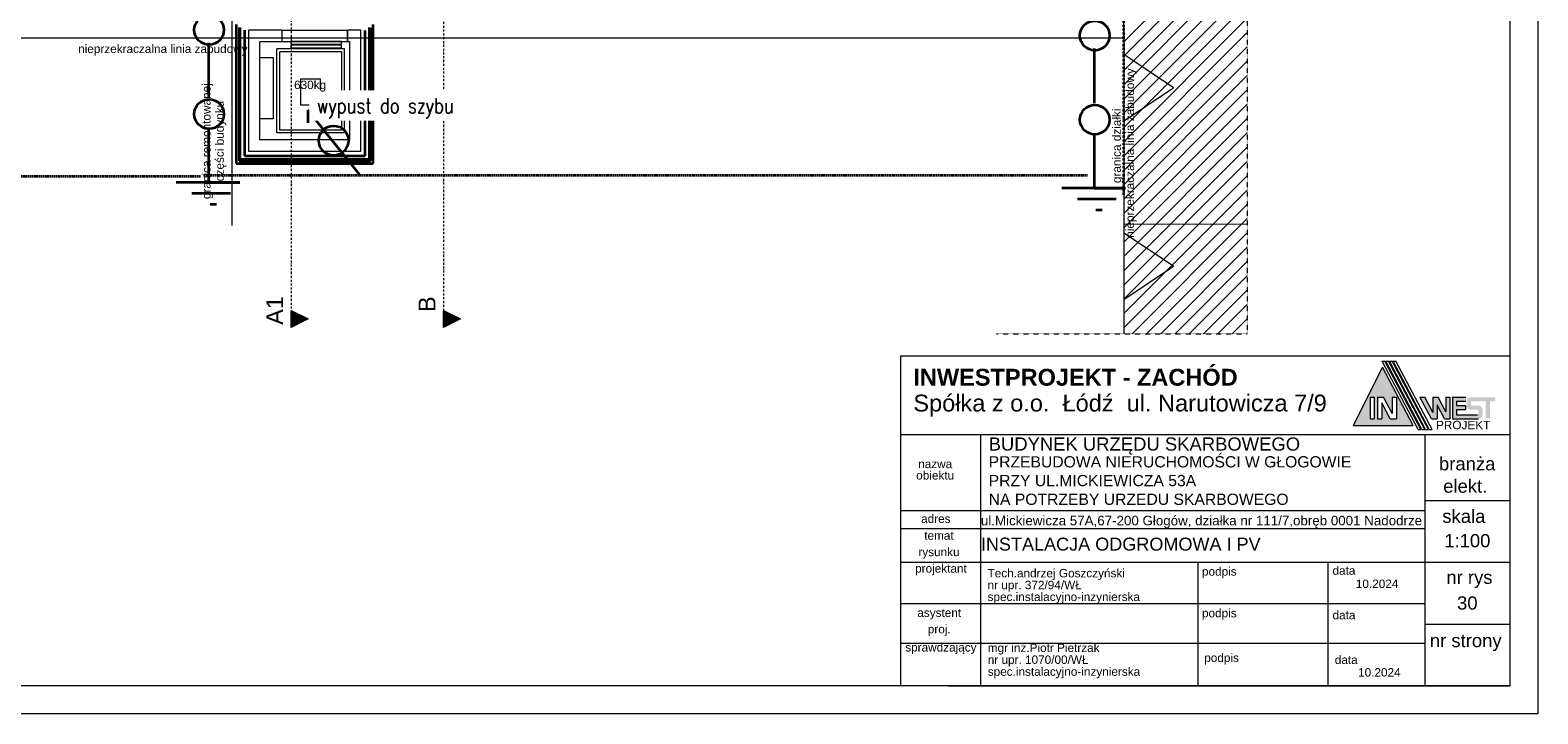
# Model space of a CAD drawing. Header units: centimetres. Extents: x 42630 to 130002, y 15 to 29179.
# Tile 143 of 175: x 82761 to 85445, y 2843 to 4059. Entities that reach past the tile are written whole.
import ezdxf

# ---------------------------------------------------------------- set-up
doc = ezdxf.new("R2010")
doc.units = ezdxf.units.CM
doc.header["$LTSCALE"] = 0.01
for name, pattern in [('Hidden Line1', [190, 140, -50]), ('HIDDEN_LINE_COPY', [150, 100, -50]), ('Krawędzie ukryte', [391.222223, 282.222223, -109]), ('Kropki i Kreski', [670.277762, 352.777767, -176.388884, 0, -141.111112]), ('PRZERYWANA', [0.282222, 0.141111, -0.141111])]:
    doc.linetypes.add(name, pattern=pattern)
for name, color, linetype, lineweight in [('0 RAMKI I TABELKI_Nr_Pióra__1', 253, 'Continuous', 13), ('2D - Ogólne_Nr_Pióra__1', 7, 'Continuous', 13), ('2D - Ogólne_Nr_Pióra__21', 7, 'Continuous', 35), ('_tabelka_Nr_Pióra__1', 253, 'Continuous', 13), ('D_TABELKA 1-100_Pen_No__1_Nr_Pióra__1', 253, 'Continuous', 13), ('E0odgrom', 6, 'Continuous', 35), ('EGBB_L_1_Nr_Pióra__1', 7, 'Continuous', 13), ('IS went opis', 7, 'Continuous', 20), ('Opisy - Tekst_Nr_Pióra__1', 7, 'Continuous', 13), ('Tabela_Nr_Pióra__1', 253, 'Continuous', 13), ('Znaczniki - Przekroje_Nr_Pióra__1', 7, 'Continuous', 13)]:
    doc.layers.add(name, color=color, linetype=linetype, lineweight=lineweight)
for name, color, linetype, lineweight, true_color in [('2D - Ogólne_Nr_Pióra__102', 7, 'Continuous', 13, 0xcccccc), ('2D - Ogólne_Nr_Pióra__2', 7, 'Continuous', 15, 0x7f7f7f), ('2D - Ogólne_Nr_Pióra__68', 7, 'Continuous', 35, 0xfd4435), ('EGBB_L_1_Nr_Pióra__2', 7, 'Continuous', 15, 0x7f7f7f), ('Opisy - Tekst_Nr_Pióra__2', 7, 'Continuous', 15, 0x7f7f7f), ('OTD_L_12_Nr_Pióra__2', 7, 'Continuous', 15, 0x7f7f7f)]:
    doc.layers.add(name, color=color, linetype=linetype, lineweight=lineweight, true_color=true_color)
doc.styles.add('GENERATED_STYLE_1', font='arial.ttf')
doc.styles.add('GENERATED_STYLE_2', font='arial.ttf')
doc.styles.add('GENERATED_STYLE_4', font='arial.ttf')
doc.styles.add('p', font='simplex.shx', dxfattribs={"width": 0.8, "height": 100})

msp = doc.modelspace()

# ---------------------------------------------------------------- hatches: boundary and pattern name
at = {"layer": '_tabelka_Nr_Pióra__1', "linetype": 'Continuous'}
h = msp.add_hatch(color=0, dxfattribs=at)
h.paths.add_polyline_path([(85168.556, 3460.121), (85117.324, 3356.086), (85223.379, 3356.086)], flags=0)
h.paths.add_polyline_path([(85154.25, 3368.026), (85146.793, 3368.026), (85146.793, 3406.451), (85154.25, 3406.451)], flags=0)
h.paths.add_polyline_path([(85160.065, 3406.451), (85170.733, 3406.451), (85185.996, 3377.417), (85185.996, 3406.451), (85193.453, 3406.451), (85193.453, 3368.026), (85182.521, 3368.026), (85167.522, 3396.558), (85167.522, 3368.026), (85160.065, 3368.026)], flags=0)
for points in [[(85265.967, 3368.026), (85265.967, 3393.013), (85279.135, 3368.026), (85288.843, 3368.026), (85288.843, 3406.451), (85281.386, 3406.451), (85281.386, 3380.446), (85267.682, 3406.451), (85258.51, 3406.451), (85258.51, 3379.534), (85244.326, 3406.451), (85235.529, 3406.451), (85255.779, 3368.026)], [(85339.707, 3368.026, 0.41421356), (85346.901, 3375.219), (85346.901, 3384.361, 0.41421356), (85339.707, 3391.554), (85327.608, 3391.554, -0.41421356), (85326.123, 3393.039), (85326.123, 3397.773, -0.41421356), (85327.608, 3399.258), (85352.487, 3399.258), (85352.487, 3368.026), (85359.943, 3368.026), (85359.943, 3399.258), (85369.927, 3399.258), (85369.927, 3406.451), (85325.86, 3406.451, 0.41421356), (85318.666, 3399.258), (85318.666, 3391.554, 0.41421356), (85325.86, 3384.361), (85337.959, 3384.361, -0.41421356), (85339.444, 3382.876), (85339.444, 3376.847, -0.41421356), (85337.959, 3375.362), (85300.618, 3375.362), (85300.618, 3384.361), (85316.368, 3384.361), (85316.368, 3391.554), (85300.618, 3391.554), (85300.618, 3399.258), (85317.408, 3399.258), (85317.408, 3406.451), (85293.162, 3406.451), (85293.162, 3368.026)]]:
    msp.add_hatch(color=0, dxfattribs=at).paths.add_polyline_path(points, flags=0)
at = {"layer": 'Znaczniki - Przekroje_Nr_Pióra__1', "linetype": 'Continuous'}
for points in [[(83226.085, 3530.749), (83226.085, 3560.749), (83256.085, 3545.749)], [(83497.387, 3530.749), (83497.387, 3560.749), (83527.387, 3545.749)]]:
    msp.add_hatch(color=252, dxfattribs=at).paths.add_polyline_path(points, flags=0)

# ---------------------------------------------------------------- linework, layer by layer
at = {"layer": '0 RAMKI I TABELKI_Nr_Pióra__1', "linetype": 'Continuous'}
for p, q in [((85445.382, 5813.233), (85445.382, 2843.233)), ((85395.382, 5763.233), (85395.382, 2893.233)), ((84630.207, 2893.233), (78402.818, 2893.233)), ((85395.382, 2893.233), (79167.992, 2893.233)), ((84680.207, 2843.233), (78201.274, 2843.233)), ((85445.382, 2843.233), (78966.448, 2843.233))]:
    msp.add_line(p, q, dxfattribs=at)
at = {"layer": '2D - Ogólne_Nr_Pióra__1', "color": 252, "linetype": 'Continuous'}
for p, q in [((84708.085, 4045.78), (84708.085, 5080.28)), ((79041.085, 4045.78), (84708.085, 4045.78)), ((84708.085, 4016.024), (84708.085, 3898.168)), ((84796.989, 3957.096), (84708.085, 4016.024)), ((84708.085, 3898.168), (84796.989, 3957.096)), ((84708.085, 3698.342), (84708.085, 3580.485)), ((84796.989, 3639.414), (84708.085, 3698.342)), ((84708.085, 3580.485), (84796.989, 3639.414))]:
    msp.add_line(p, q, dxfattribs=at)
at = {"layer": '2D - Ogólne_Nr_Pióra__1', "color": 252, "linetype": 'HIDDEN_LINE_COPY'}
for p, q in [((83210.085, 4059.28), (83150.085, 4059.28)), ((83150.085, 4059.28), (83150.085, 3844.28)), ((83210.085, 4039.28), (83210.085, 4059.28)), ((83210.085, 4039.28), (83210.085, 4059.28)), ((83210.085, 4059.28), (83326.085, 4059.28)), ((83350.085, 4059.28), (83326.085, 4059.28)), ((83326.085, 4059.28), (83326.085, 4039.28)), ((83326.085, 4039.28), (83326.085, 4059.28)), ((83350.085, 3844.28), (83350.085, 4059.28)), ((83170.085, 3864.28), (83170.085, 4039.28)), ((83170.085, 4039.28), (83210.085, 4039.28)), ((83170.085, 3864.28), (83170.085, 4039.28)), ((83170.085, 4039.28), (83330.085, 4039.28)), ((83200.585, 3876.78), (83200.585, 4026.78)), ((83200.585, 4026.78), (83320.585, 4026.78)), ((83315.585, 4039.28), (83225.585, 4039.28)), ((83225.585, 4039.28), (83225.585, 4034.28)), ((83225.585, 4034.28), (83315.585, 4034.28)), ((83315.585, 4032.945), (83225.585, 4032.945)), ((83225.585, 4032.945), (83225.585, 4027.945)), ((83225.585, 4027.945), (83315.585, 4027.945)), ((83315.585, 4034.28), (83315.585, 4039.28)), ((83315.585, 4027.945), (83315.585, 4032.945)), ((83320.585, 4026.78), (83320.585, 3876.78)), ((83326.085, 4039.28), (83330.085, 4039.28)), ((83330.085, 4039.28), (83330.085, 3864.28)), ((83330.085, 4039.28), (83330.085, 3864.28)), ((83170.085, 3901.658), (83170.085, 4010.62)), ((83170.085, 4010.62), (83194.088, 4010.62)), ((83194.088, 4010.62), (83194.088, 3901.658)), ((83205.585, 3881.78), (83205.585, 4021.78)), ((83205.585, 4021.78), (83315.585, 4021.78)), ((83315.585, 4021.78), (83315.585, 3881.78)), ((83194.088, 3901.658), (83170.085, 3901.658)), ((83320.585, 3876.78), (83200.585, 3876.78)), ((83315.585, 3881.78), (83205.585, 3881.78)), ((83150.085, 3844.28), (83350.085, 3844.28)), ((83260.585, 3864.28), (83170.085, 3864.28)), ((83330.085, 3864.28), (83170.085, 3864.28)), ((83330.085, 3864.28), (83260.585, 3864.28))]:
    msp.add_line(p, q, dxfattribs=at)
at = {"layer": '2D - Ogólne_Nr_Pióra__102', "color": 252, "linetype": 'Continuous'}
for p, q in [((84708.061, 4038.813), (84927.937, 4258.688)), ((84708.06, 4013.356), (84927.937, 4233.232)), ((84708.06, 3987.899), (84927.937, 4207.776)), ((84708.059, 3962.442), (84927.937, 4182.32)), ((84708.058, 3936.986), (84927.937, 4156.865)), ((84708.057, 3911.529), (84927.937, 4131.409)), ((84708.055, 3860.615), (84927.937, 4080.497)), ((84708.056, 3886.072), (84927.937, 4105.953)), ((84708.054, 3835.159), (84927.937, 4055.041)), ((84708.053, 3809.702), (84927.937, 4029.585)), ((84708.052, 3784.245), (84927.937, 4004.129)), ((84708.051, 3758.788), (84927.937, 3978.674)), ((84708.05, 3733.331), (84927.937, 3953.218)), ((84708.051, 3707.876), (84927.937, 3927.762)), ((84708.055, 3682.425), (84927.937, 3902.306)), ((84708.06, 3656.974), (84927.937, 3876.85)), ((84708.065, 3631.522), (84927.937, 3851.394)), ((84708.069, 3606.071), (84927.937, 3825.939)), ((84708.074, 3580.62), (84927.937, 3800.483)), ((84708.079, 3555.169), (84927.937, 3775.027)), ((84708.083, 3529.718), (84927.937, 3749.571)), ((84723.101, 3519.28), (84927.937, 3724.115)), ((84748.557, 3519.28), (84927.937, 3698.659)), ((84774.013, 3519.28), (84927.937, 3673.204)), ((84799.469, 3519.28), (84927.937, 3647.748)), ((84824.925, 3519.28), (84927.937, 3622.292)), ((84850.38, 3519.28), (84927.937, 3596.836)), ((84875.836, 3519.28), (84927.937, 3571.38)), ((84901.292, 3519.28), (84927.937, 3545.924)), ((84926.748, 3519.28), (84927.937, 3520.468))]:
    msp.add_line(p, q, dxfattribs=at)
at = {"layer": '2D - Ogólne_Nr_Pióra__2', "color": 252, "linetype": 'Hidden Line1'}
msp.add_line((83121.085, 3711.898), (83121.085, 5299.291), dxfattribs=at)
at = {"layer": '2D - Ogólne_Nr_Pióra__21', "color": 252, "linetype": 'Kropki i Kreski'}
msp.add_line((84708.085, 3766.246), (84708.085, 5488.262), dxfattribs=at)
at = {"layer": '2D - Ogólne_Nr_Pióra__68', "color": 252, "linetype": 'Continuous'}
for p, q in [((83128.085, 4069.28), (83128.085, 3822.28)), ((83372.085, 3822.28), (83372.085, 4069.28)), ((83128.085, 3822.28), (83372.085, 3822.28))]:
    msp.add_line(p, q, dxfattribs=at)
at = {"layer": '2D - Ogólne_Nr_Pióra__68', "color": 252, "linetype": 'HIDDEN_LINE_COPY'}
for p, q in [((83133.085, 4064.28), (83133.085, 3829.28)), ((83135.085, 3829.28), (83135.085, 4064.28)), ((83365.085, 4064.28), (83365.085, 3829.28)), ((83367.085, 3827.28), (83367.085, 4064.28)), ((83133.085, 3829.28), (83133.085, 3827.28)), ((83133.085, 3827.28), (83365.085, 3827.28)), ((83365.085, 3829.28), (83135.085, 3829.28)), ((83365.085, 3827.28), (83367.085, 3827.28))]:
    msp.add_line(p, q, dxfattribs=at)
at = {"layer": '_tabelka_Nr_Pióra__1', "color": 0, "linetype": 'Continuous'}
for p, q in [((84311.39, 2893.233), (84311.39, 3480.111)), ((84311.39, 3480.111), (85395.382, 3480.111)), ((85232.279, 3349.134), (85168.123, 3470.879)), ((85168.123, 3470.879), (85173.192, 3470.879)), ((85237.348, 3349.134), (85173.192, 3470.879)), ((85238.829, 3349.134), (85174.673, 3470.879)), ((85174.673, 3470.879), (85179.742, 3470.879)), ((85243.898, 3349.134), (85179.742, 3470.879)), ((85245.379, 3349.134), (85181.223, 3470.879)), ((85181.223, 3470.879), (85186.292, 3470.879)), ((85250.448, 3349.134), (85186.292, 3470.879)), ((85251.929, 3349.134), (85187.773, 3470.879)), ((85187.773, 3470.879), (85192.842, 3470.879)), ((85256.998, 3349.134), (85192.842, 3470.879)), ((85117.324, 3356.086), (85168.556, 3460.121)), ((85223.379, 3356.086), (85168.556, 3460.121)), ((85146.793, 3406.451), (85146.793, 3368.026)), ((85146.793, 3406.451), (85154.25, 3406.451)), ((85154.25, 3406.451), (85154.25, 3368.026)), ((85160.065, 3406.451), (85160.065, 3368.026)), ((85160.065, 3406.451), (85170.733, 3406.451)), ((85167.522, 3396.558), (85167.522, 3368.026)), ((85182.521, 3368.026), (85167.522, 3396.558)), ((85185.996, 3377.417), (85170.733, 3406.451)), ((85185.996, 3406.451), (85185.996, 3377.417)), ((85185.996, 3406.451), (85193.453, 3406.451)), ((85193.453, 3406.451), (85193.453, 3368.026)), ((85255.779, 3368.026), (85235.529, 3406.451)), ((85235.529, 3406.451), (85244.326, 3406.451)), ((85258.51, 3379.534), (85244.326, 3406.451)), ((85258.51, 3406.451), (85258.51, 3379.534)), ((85258.51, 3406.451), (85267.682, 3406.451)), ((85279.135, 3368.026), (85265.967, 3393.013)), ((85265.967, 3393.013), (85265.967, 3368.026)), ((85281.386, 3380.446), (85267.682, 3406.451)), ((85281.386, 3406.451), (85281.386, 3380.446)), ((85281.386, 3406.451), (85288.843, 3406.451)), ((85288.843, 3406.451), (85288.843, 3368.026)), ((85293.162, 3406.451), (85293.162, 3368.026)), ((85293.162, 3406.451), (85317.408, 3406.451)), ((85300.618, 3399.258), (85300.618, 3391.554)), ((85300.618, 3399.258), (85317.408, 3399.258)), ((85300.618, 3391.554), (85316.368, 3391.554)), ((85300.618, 3384.361), (85300.618, 3375.362)), ((85300.618, 3384.361), (85316.368, 3384.361)), ((85316.368, 3391.554), (85316.368, 3384.361)), ((85117.324, 3356.086), (85223.379, 3356.086)), ((85146.793, 3368.026), (85154.25, 3368.026)), ((85160.065, 3368.026), (85167.522, 3368.026)), ((85182.521, 3368.026), (85193.453, 3368.026)), ((85255.779, 3368.026), (85265.967, 3368.026)), ((85279.135, 3368.026), (85288.843, 3368.026)), ((85293.162, 3368.026), (85339.707, 3368.026)), ((85300.618, 3375.362), (85337.959, 3375.362)), ((84311.39, 3340.425), (85395.382, 3340.425)), ((84453.856, 3112.78), (84453.856, 3340.425)), ((85232.279, 3349.134), (85237.348, 3349.134)), ((85238.829, 3349.134), (85243.898, 3349.134)), ((85244.177, 3340.425), (85244.177, 2893.233)), ((85245.379, 3349.134), (85250.448, 3349.134)), ((85251.929, 3349.134), (85256.998, 3349.134)), ((85244.177, 3222.554), (85395.382, 3222.554)), ((84311.39, 3204.672), (85244.177, 3204.672)), ((84311.39, 3172.743), (85244.177, 3172.743)), ((84311.39, 3112.78), (85244.177, 3112.78)), ((84453.856, 2893.233), (84453.856, 3112.78)), ((84840.497, 2893.233), (84840.497, 3112.78)), ((85072.376, 2893.233), (85072.376, 3112.78)), ((85244.177, 3112.78), (85395.382, 3112.78)), ((84311.39, 3039.598), (85244.177, 3039.598)), ((85244.177, 3002.685), (85395.382, 3002.685)), ((84311.39, 2968.92), (85244.177, 2968.92))]:
    msp.add_line(p, q, dxfattribs=at)
at = {"layer": 'D_TABELKA 1-100_Pen_No__1_Nr_Pióra__1', "color": 0, "linetype": 'Continuous'}
for p in [(85395.382, 3434.638), (84395.382, 2893.233)]:
    msp.add_line(p, (85395.382, 2893.233), dxfattribs=at)
at = {"layer": 'E0odgrom'}
for p, q in [((83143.154, 4059.403), (83143.154, 3836.119)), ((83357.521, 3836.119), (83357.521, 4059.06)), ((83078.502, 4036.776), (83078.502, 3939.773)), ((84655.236, 4026.771), (84655.236, 3929.769)), ((83347.463, 3802.418), (83255.405, 3917.113)), ((83255.405, 3917.113), (83255.405, 3894.475)), ((83078.502, 3885.517), (83078.502, 3788.515)), ((84655.236, 3875.513), (84655.236, 3778.51)), ((83143.154, 3836.119), (83357.521, 3836.119)), ((83134.402, 3788.515), (83020.958, 3788.515)), ((83078.502, 3788.515), (83134.402, 3788.515)), ((83117.961, 3768.785), (83048.908, 3768.785)), ((84711.136, 3778.51), (84597.692, 3778.51)), ((84694.694, 3758.781), (84625.642, 3758.781)), ((84655.236, 3778.51), (84711.136, 3778.51)), ((83093.299, 3749.056), (83081.79, 3749.056)), ((84670.033, 3739.052), (84658.524, 3739.052))]:
    msp.add_line(p, q, dxfattribs=at)
at = {"layer": 'E0odgrom', "linetype": 'Krawędzie ukryte'}
for p, q in [((83064.529, 3799.339), (81642.797, 3799.339)), ((83070.07, 3801.283), (84643.528, 3801.283))]:
    msp.add_line(p, q, dxfattribs=at)
at = {"layer": 'E0odgrom'}
for centre in [(83079.817, 4059.793), (84656.551, 4049.789), (83079.817, 3910.179), (84656.551, 3900.175), (83301.472, 3863.018)]:
    msp.add_circle(centre, 26.306, dxfattribs=at)
at = {"layer": 'EGBB_L_1_Nr_Pióra__1', "color": 252, "linetype": 'PRZERYWANA'}
for p in [(84927.937, 4773.443), (84481.903, 3519.28)]:
    msp.add_line(p, (84927.937, 3519.28), dxfattribs=at)
at = {"layer": 'EGBB_L_1_Nr_Pióra__1', "color": 252, "linetype": 'Continuous'}
msp.add_line((84708.085, 4064.28), (84708.085, 3519.28), dxfattribs=at)
at = {"layer": 'EGBB_L_1_Nr_Pióra__2', "color": 252, "linetype": 'Continuous'}
msp.add_line((84927.937, 3713.933), (84708.05, 3714.428), dxfattribs=at)
at = {"layer": 'Opisy - Tekst_Nr_Pióra__1', "color": 252, "linetype": 'Continuous'}
for p, q in [((83243.442, 3973.13), (83277.728, 3973.13)), ((83243.442, 3925.987), (83243.442, 3973.13)), ((83277.728, 3973.13), (83277.728, 3925.987)), ((83277.728, 3925.987), (83243.442, 3925.987))]:
    msp.add_line(p, q, dxfattribs=at)
at = {"layer": 'OTD_L_12_Nr_Pióra__2', "color": 252, "linetype": 'Continuous'}
msp.add_line((84708.085, 4064.28), (84708.05, 3714.428), dxfattribs=at)
at = {"layer": 'Znaczniki - Przekroje_Nr_Pióra__1', "color": 252, "linetype": 'Kropki i Kreski'}
for p, q in [((83226.085, 5649.426), (83226.085, 3560.749)), ((83497.387, 4210.2), (83497.387, 3560.749))]:
    msp.add_line(p, q, dxfattribs=at)
at = {"layer": 'Znaczniki - Przekroje_Nr_Pióra__1', "color": 252, "linetype": 'Continuous'}
for p, q in [((83226.085, 3530.749), (83226.085, 3560.749)), ((83226.085, 3560.749), (83256.085, 3545.749)), ((83256.085, 3545.749), (83226.085, 3530.749)), ((83497.387, 3530.749), (83497.387, 3560.749)), ((83497.387, 3560.749), (83527.387, 3545.749)), ((83527.387, 3545.749), (83497.387, 3530.749))]:
    msp.add_line(p, q, dxfattribs=at)

# ---------------------------------------------------------------- texts
at = {"layer": '_tabelka_Nr_Pióra__1', "color": 0, "linetype": 'Continuous', "style": 'GENERATED_STYLE_2'}
for s, insert, char_height, attachment_point, line_spacing_factor in [('\\A1;{\\fArial|b1|i0|c238|p38;INWESTPROJEKT - ZACHÓD\\P\\fArial|b0|i0|c238|p38;Spółka z o.o.  Łódź  ul. Narutowicza 7/9}', (84333.635, 3414.516), 30, 4, 0.918192), ('{nazwa\\Pobiektu}', (84372.458, 3277.571), 15, 5, 0.810917), ('{temat\\Prysunku}', (84379.233, 3143.562), 15, 5, 1.166107)]:
    msp.add_mtext(s, dxfattribs=dict(at, insert=insert, char_height=char_height, attachment_point=attachment_point, line_spacing_factor=line_spacing_factor))
at = {"layer": '_tabelka_Nr_Pióra__1', "color": 0, "linetype": 'Continuous'}
for s, insert, char_height, attachment_point, style in [('{PROJEKT}', (85312.423, 3356.842), 15, 5, 'GENERATED_STYLE_1'), ('{BUDYNEK URZĘDU SKARBOWEGO}', (84467.677, 3319.661), 23.5, 4, 'GENERATED_STYLE_1'), ('{PRZEBUDOWA NIERUCHOMOŚCI W GŁOGOWIE \\PPRZY UL.MICKIEWICZA 53A\\PNA POTRZEBY URZEDU SKARBOWEGO\\P}', (84467.677, 3258.086), 20, 4, 'GENERATED_STYLE_2'), ('{branża}', (85319.552, 3287.921), 23.5, 5, 'GENERATED_STYLE_2'), ('{elekt.}', (85316.124, 3248.178), 23.5, 5, 'GENERATED_STYLE_2'), ('{adres}', (84373.697, 3190.243), 15, 5, 'GENERATED_STYLE_2'), ('{ul.Mickiewicza 57A,67-200 Głogów, działka nr 111/7,obręb 0001 Nadodrze }', (84453.856, 3184.452), 17, 4, 'GENERATED_STYLE_2'), ('{skala}', (85313.616, 3194.544), 23.5, 5, 'GENERATED_STYLE_2'), ('INSTALACJA ODGROMOWA I PV', (84453.856, 3156.632), 23, 1, 'GENERATED_STYLE_2'), ('{1:100}', (85319.84, 3151.109), 23.5, 5, 'GENERATED_STYLE_2'), ('{projektant}', (84382.76, 3099.646), 15, 5, 'GENERATED_STYLE_2'), ('{podpis}', (84878.324, 3094.285), 15, 5, 'GENERATED_STYLE_2'), ('{data}', (85100.251, 3098.029), 15, 5, 'GENERATED_STYLE_2'), ('{nr rys}', (85323.596, 3082.512), 23.5, 5, 'GENERATED_STYLE_2'), ('30', (85319.84, 3040.304), 23.5, 5, 'GENERATED_STYLE_2'), ('{podpis}', (84878.324, 3020.239), 15, 5, 'GENERATED_STYLE_2'), ('{data}', (85100.251, 3018.793), 15, 5, 'GENERATED_STYLE_2'), ('{nr strony}', (85317.01, 2970.061), 23.5, 5, 'GENERATED_STYLE_2'), ('{sprawdzający}', (84382.623, 2959.276), 15, 5, 'GENERATED_STYLE_2'), ('{podpis}', (84882.345, 2940.69), 15, 5, 'GENERATED_STYLE_2'), ('{data}', (85104.272, 2939.243), 15, 5, 'GENERATED_STYLE_2')]:
    msp.add_mtext(s, dxfattribs=dict(at, insert=insert, char_height=char_height, attachment_point=attachment_point, style=style))
at = {"layer": '_tabelka_Nr_Pióra__1', "color": 0, "linetype": 'Continuous', "insert": (84379.687, 3006.262), "char_height": 15, "width": 125.88388, "attachment_point": 5, "line_spacing_factor": 1.166107, "style": 'GENERATED_STYLE_2'}
msp.add_mtext('{asystent\\Pproj.}', dxfattribs=at)
at = {"layer": 'D_TABELKA 1-100_Pen_No__1_Nr_Pióra__1', "color": 0, "linetype": 'Continuous', "char_height": 15, "attachment_point": 4, "style": 'GENERATED_STYLE_1'}
for s, insert, line_spacing_factor in [('{Tech.andrzej Goszczyński\\Pnr upr. 372/94/WŁ\\Pspec.instalacyjno-inzynierska}', (84465.723, 3070.195), 0.84123), ('{mgr inż.Piotr Pietrzak\\Pnr upr. 1070/00/WŁ\\Pspec.instalacyjno-inzynierska}', (84466.049, 2937.278), 0.845494)]:
    msp.add_mtext(s, dxfattribs=dict(at, insert=insert, line_spacing_factor=line_spacing_factor))
at = {"layer": 'Opisy - Tekst_Nr_Pióra__1', "color": 252, "linetype": 'Continuous'}
for s, style, p in [('nieprzekraczalna linia zabudowy', 'GENERATED_STYLE_4', (82846.693, 4018.767)), ('630kg', 'GENERATED_STYLE_1', (83231.102, 3954.64))]:
    msp.add_text(s, height=15, dxfattribs=dict(at, style=style)).set_placement(p)
at = {"layer": 'Opisy - Tekst_Nr_Pióra__1', "color": 252, "linetype": 'Continuous', "style": 'GENERATED_STYLE_4'}
for s, p in [('nieprzekraczalna linia zabudowy', (84726.514, 3690.111)), ('granica działki', (84702.942, 3787.343))]:
    msp.add_text(s, height=15, rotation=90, dxfattribs=at).set_placement(p)
at = {"layer": 'Opisy - Tekst_Nr_Pióra__2', "color": 252, "linetype": 'Continuous', "style": 'GENERATED_STYLE_4'}
for s, p in [('granica remontowanej ', (83082.451, 3758.933)), ('części budynku', (83105.948, 3790.524))]:
    msp.add_text(s, height=15, rotation=90, dxfattribs=at).set_placement(p)
at = {"layer": 'Tabela_Nr_Pióra__1', "color": 0, "linetype": 'Continuous', "char_height": 15, "attachment_point": 4, "style": 'GENERATED_STYLE_1'}
for insert in [(85121.371, 3074.42), (85125.392, 2916.895)]:
    msp.add_mtext('{10.2024}', dxfattribs=dict(at, insert=insert))
at = {"layer": 'Znaczniki - Przekroje_Nr_Pióra__1', "color": 252, "linetype": 'Continuous', "char_height": 30, "attachment_point": 7, "rotation": 90, "style": 'GENERATED_STYLE_2'}
for s, insert in [('{A1}', (83211.634, 3535.231)), ('{B}', (83482.815, 3557.996))]:
    msp.add_mtext(s, dxfattribs=dict(at, insert=insert))

# ---------------------------------------------------------------- next in the draw order: texts
at = {"layer": 'IS went opis', "color": 5, "linetype": 'Continuous', "insert": (83272.023, 3938.651), "char_height": 27, "width": 1079.48729, "attachment_point": 1, "style": 'p', "bg_fill": 2}
msp.add_mtext('wypust do szybu', dxfattribs=at)

doc.saveas('drawing.dxf')
